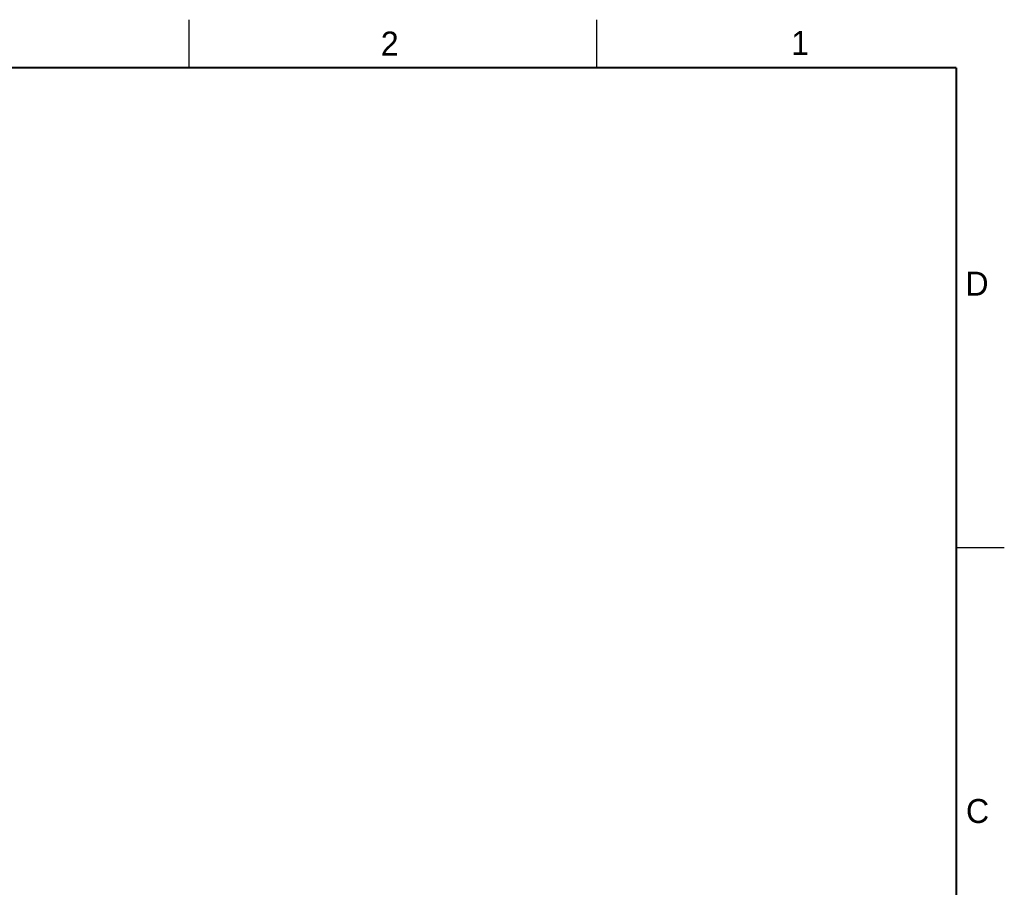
# Model space of a CAD drawing. Header units: inches. Extents: x 0 to 34, y 0 to 22.
# Tile 16 of 16: x 23.7 to 34, y 13 to 22. Entities that reach past the tile are written whole.
import ezdxf

# ---------------------------------------------------------------- set-up
doc = ezdxf.new("R2010")
doc.units = ezdxf.units.IN
doc.header["$LTSCALE"] = 1.87
doc.header["$MEASUREMENT"] = 0
doc.layers.get('0').update_dxf_attribs({"linetype": 'CONTINUOUS'})
doc.styles.add('TEXTSTYLE_2', font='txt')

msp = doc.modelspace()

# ---------------------------------------------------------------- linework, layer by layer
at = {"color": 2, "linetype": 'CONTINUOUS'}
for p, q in [((25.5, 22), (25.5, 21.5)), ((29.75, 22), (29.75, 21.5)), ((33.5, 16.5), (34, 16.5))]:
    msp.add_line(p, q, dxfattribs=at)
at = {"color": 7, "linetype": 'CONTINUOUS', "const_width": 0.02}
for points in [[(33.5, 21.5), (0.5, 21.5)], [(33.5, 0.5), (33.5, 21.5)]]:
    msp.add_lwpolyline(points, dxfattribs=at)

# ---------------------------------------------------------------- texts
at = {"color": 2, "linetype": 'CONTINUOUS', "char_height": 0.25, "width": 0.25, "attachment_point": 1, "line_spacing_factor": 0.9, "style": 'TEXTSTYLE_2'}
for s, insert in [('2', (27.5025, 21.8762)), ('1', (31.7781, 21.8826)), ('D', (33.5947, 19.3736)), ('C', (33.6004, 13.8767))]:
    msp.add_mtext(s, dxfattribs=dict(at, insert=insert))

doc.saveas('drawing.dxf')
